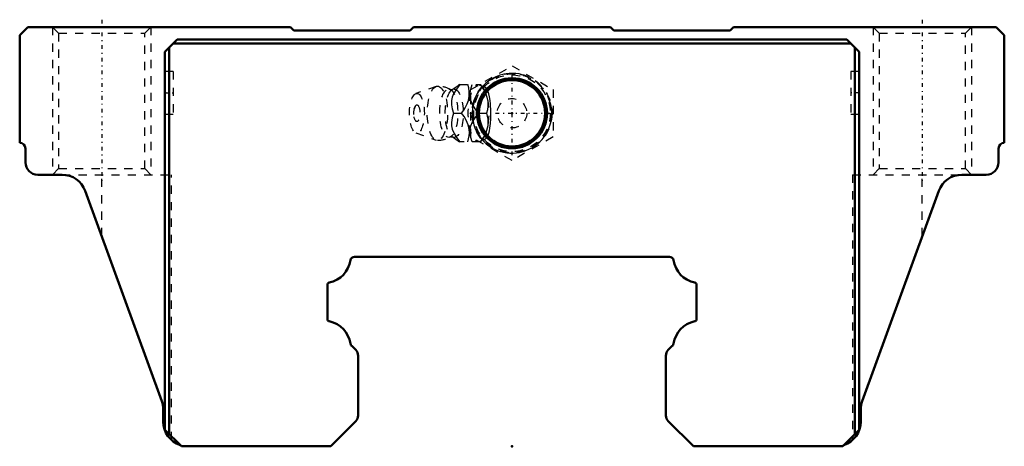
# Model space of a CAD drawing. Header units: millimetres. Extents: x -60 to 60, y 9 to 61.
import ezdxf

# ---------------------------------------------------------------- set-up
doc = ezdxf.new("R2010")
doc.units = ezdxf.units.MM
doc.linetypes.add('Center', pattern=[1.5, 0.45, -0.5, 0.05, -0.5])
doc.linetypes.add('Dashed', pattern=[2, 1, -1])
for name, color, linetype, lineweight in [('2d ConnectionPoints', 7, 'Continuous', 50), ('AM_0', 7, 'Continuous', 50), ('AM_5', 3, 'Continuous', 25), ('AM_7', 7, 'Center', 25), ('AM_9', 6, 'Dashed', 25)]:
    doc.layers.add(name, color=color, linetype=linetype, lineweight=lineweight)

# ---------------------------------------------------------------- blocks, each defined once
blk = doc.blocks.new('1_B_PT1_8_SHS_grease_nipple_joint_0_in_SHS45C1SS_GK__BLOCK_B_PT1_81__2')
at = {"layer": 'AM_5', "linetype": 'Dashed'}
blk.add_arc((0, 49.5), 4.28, 75, 15, dxfattribs=at)
at = {"layer": 'AM_7'}
for p, q in [((0, 44.38), (0, 54.62)), ((-5.12, 49.5), (5.12, 49.5))]:
    blk.add_line(p, q, dxfattribs=at)
at = {"layer": 'AM_9'}
for p, q in [((-5, 52.39), (0, 55.27)), ((0, 55.27), (5, 52.39)), ((-6.42, 53), (-3.85, 53)), ((-3.56, 52.65), (-3.85, 53)), ((-9.25, 52.77), (-11.71, 51.9)), ((-5, 46.61), (-5, 52.39)), ((5, 52.39), (5, 46.61)), ((-7.13, 49.5), (-6.14, 49.5)), ((-4.1, 49.5), (-3.12, 49.5)), ((-11.71, 47.1), (-9.25, 46.23)), ((-3.85, 46), (-6.42, 46)), ((0, 43.73), (-5, 46.61)), ((-3.85, 46), (-3.56, 46.35)), ((5, 46.61), (0, 43.73))]:
    blk.add_line(p, q, dxfattribs=at)
for points in [[(-6.37, 53), (-6.77, 52.45), (-7.11, 51.87), (-7.28, 51.46), (-7.37, 51.04), (-7.37, 50.54), (-7.29, 50.05), (-7.13, 49.5)], [(-6.41, 53.01), (-6.48, 52.94), (-6.68, 52.77), (-6.92, 52.59), (-7.21, 52.41), (-7.26, 52.38)], [(-6.14, 49.5), (-5.89, 49.86), (-5.66, 50.23), (-5.47, 50.63), (-5.32, 51.03), (-5.21, 51.59), (-5.21, 52.16), (-5.28, 52.59), (-5.39, 53)], [(-4.1, 49.5), (-4.5, 50.05), (-4.84, 50.63), (-5.01, 51.04), (-5.1, 51.46), (-5.1, 51.96), (-5.02, 52.45), (-4.86, 53)], [(-3.87, 53), (-3.62, 52.64), (-3.39, 52.27), (-3.2, 51.87), (-3.05, 51.47), (-2.94, 50.91), (-2.94, 50.34), (-3, 49.91), (-3.12, 49.5)], [(-7.26, 52.38), (-7.27, 52.38), (-7.3, 52.37), (-7.37, 52.36), (-7.45, 52.37), (-7.48, 52.38), (-7.48, 52.38)], [(-3.56, 46.34), (-3.51, 46.32), (-3.38, 46.31), (-3.25, 46.36), (-3.13, 46.46), (-3.02, 46.62), (-2.92, 46.82), (-2.84, 47.06), (-2.76, 47.35), (-2.71, 47.66), (-2.64, 48.23), (-2.6, 48.82), (-2.59, 49.73), (-2.63, 50.64), (-2.67, 51.07), (-2.73, 51.49), (-2.82, 51.88), (-2.93, 52.21), (-3.05, 52.43), (-3.19, 52.59), (-3.31, 52.67), (-3.43, 52.69), (-3.56, 52.66)], [(-7.13, 49.5), (-7.29, 48.95), (-7.38, 48.37), (-7.37, 47.96), (-7.28, 47.54), (-7.06, 47.04), (-6.77, 46.55), (-6.37, 46)], [(-5.39, 46), (-5.29, 46.36), (-5.22, 46.73), (-5.2, 47.13), (-5.22, 47.53), (-5.36, 48.09), (-5.6, 48.66), (-5.85, 49.09), (-6.14, 49.5)], [(-4.86, 46), (-5.02, 46.55), (-5.11, 47.13), (-5.1, 47.54), (-5.01, 47.96), (-4.8, 48.46), (-4.5, 48.95), (-4.1, 49.5)], [(-3.12, 49.5), (-3.02, 49.14), (-2.95, 48.77), (-2.93, 48.37), (-2.95, 47.97), (-3.09, 47.41), (-3.33, 46.84), (-3.58, 46.41), (-3.87, 46)], [(-7.48, 46.62), (-7.45, 46.63), (-7.39, 46.64), (-7.31, 46.64), (-7.27, 46.62), (-7.26, 46.62)], [(-7.26, 46.62), (-7.04, 46.48), (-6.79, 46.31), (-6.58, 46.15), (-6.41, 46)]]:
    blk.add_lwpolyline(points, dxfattribs=at)
for radius in [4.88, 4.86, 4.8, 4.67, 4.06, 1.8]:
    blk.add_circle((0, 49.5), radius, dxfattribs=at)
for centre, radius, start, end in [((-9.09, 49.5), 3.3, 60.8606, 90), ((-10.18, 49.5), 1.82, 153.7155, 206.2845), ((-9.09, 49.5), 3.3, 270, 299.1394)]:
    blk.add_arc(centre, radius, start, end, dxfattribs=at)
for major_axis, start_param, end_param in [((0, 3.44), 5.871519, 9.836445), ((0, -3.44), 0.411667, 2.729926)]:
    blk.add_ellipse((-4.08, 49.5), major_axis=major_axis, ratio=0.374607, start_param=start_param, end_param=end_param, dxfattribs=at)
for centre, major_axis in [((-11.59, 49.5), (0, 2.42)), ((-9.09, 49.5), (0, 3.3)), ((-7.71, 49.5), (0, 2.94)), ((-7.04, 49.5), (0, 2.94)), ((-11.59, 49.5), (0, 1.01))]:
    blk.add_ellipse(centre, major_axis=major_axis, ratio=0.374607, dxfattribs=at)
blk = doc.blocks.new('2_SHS45CSSB_PT1_81_Slide25_55_0_in_SHS45C1SS_GK__BLOCK_B_PT1_81__2')
at = {"layer": 'AM_0'}
for p, q in [((-60, 59), (-59, 60)), ((-59, 60), (-27, 60)), ((-27, 60), (-26.6, 59.6)), ((-12.4, 59.6), (-12, 60)), ((-12, 60), (12, 60)), ((12, 60), (12.4, 59.6)), ((26.6, 59.6), (27, 60)), ((27, 60), (59, 60)), ((59, 60), (60, 59)), ((-60, 45.9), (-60, 59)), ((-26.6, 59.6), (-12.4, 59.6)), ((12.4, 59.6), (26.6, 59.6)), ((60, 59), (60, 45.9)), ((-40.8, 58.5), (-42.3, 57)), ((-41.3, 58), (41.3, 58)), ((40.8, 58.5), (-40.8, 58.5)), ((42.3, 57), (40.8, 58.5)), ((-42.3, 57), (-42.3, 10.9)), ((-41.8, 57.5), (-41.8, 10.4)), ((41.8, 57.5), (41.8, 10.4)), ((42.3, 57), (42.3, 10.9)), ((-59.3, 43.5), (-59.3, 45.2)), ((59.3, 45.2), (59.3, 43.5)), ((-54.83, 42), (-57.8, 42)), ((57.8, 42), (54.83, 42)), ((-42.68, 14.4), (-52.01, 40.03)), ((52.01, 40.03), (42.68, 14.4)), ((-19.19, 32), (19.19, 32)), ((-22.5, 24.43), (-22.5, 28.57)), ((22.5, 28.57), (22.5, 24.43)), ((-19.04, 20.65), (-19.54, 21.15)), ((19.54, 21.15), (19.04, 20.65)), ((-18.75, 12.66), (-18.75, 19.94)), ((18.75, 19.94), (18.75, 12.66)), ((-42.5, 11.9), (-42.5, 13.37)), ((42.5, 13.37), (42.5, 11.9)), ((-42.3, 10.9), (-40.3, 8.9)), ((-22.1, 8.9), (-19.04, 11.96)), ((19.04, 11.96), (22.1, 8.9)), ((40.3, 8.9), (42.3, 10.9)), ((-22.1, 8.9), (-40.3, 8.9)), ((40.3, 8.9), (22.1, 8.9))]:
    blk.add_line(p, q, dxfattribs=at)
for radius in [4.27, 4.04]:
    blk.add_circle((0, 49.5), radius, dxfattribs=at)
for centre, radius, start, end in [((-60, 45.2), 0.7, 0, 90), ((60, 45.2), 0.7, 90, 180), ((-57.8, 43.5), 1.5, 180, 270), ((57.8, 43.5), 1.5, 270, 0), ((-54.83, 39), 3, 20, 90), ((54.83, 39), 3, 90, 160), ((-22.92, 32.07), 3.27, 281.5666, 351.3696), ((-19.19, 31.5), 0.499, 90, 171.4031), ((19.19, 31.5), 0.499, 8.5969, 90), ((22.92, 32.07), 3.27, 188.6304, 258.4334), ((-22.2, 28.57), 0.299, 101.4605, 180), ((22.2, 28.57), 0.299, 360, 78.5395), ((-22.21, 24.42), 0.29, 178.2991, 260.1051), ((-22.92, 20.93), 3.27, 8.6548, 78.4088), ((22.92, 20.93), 3.27, 101.5912, 171.3452), ((22.21, 24.42), 0.29, 279.8949, 1.7009), ((-19.19, 21.5), 0.503, 188.7807, 225.0018), ((-19.73, 19.95), 0.976, 359.4049, 45.5951), ((19.73, 19.95), 0.976, 134.4049, 180.5951), ((19.19, 21.5), 0.503, 314.9982, 351.2193), ((-45.5, 13.37), 3, 0, 20), ((45.5, 13.37), 3, 160, 180), ((-19.76, 12.67), 1.01, 315.1306, 359.8694), ((19.76, 12.67), 1.01, 180.1306, 224.8694), ((-39.5, 11.9), 3, 180, 251.4056), ((39.5, 11.9), 3, 288.5944, 360)]:
    blk.add_arc(centre, radius, start, end, dxfattribs=at)
at = {"layer": 'AM_5', "linetype": 'Dashed'}
for p, q in [((-44, 60), (-44, 42)), ((44, 60), (44, 42)), ((56, 60), (56, 42)), ((-56, 60), (-56, 42))]:
    blk.add_line(p, q, dxfattribs=at)
at = {"layer": 'AM_5'}
blk.add_arc((0, 49.5), 4.86, 75, 15, dxfattribs=at)
at = {"layer": 'AM_7'}
for p, q in [((-50, 60.9), (-50, 41.1)), ((50, 60.9), (50, 41.1)), ((-42.35, 52), (-41.25, 52)), ((42.35, 52), (41.25, 52))]:
    blk.add_line(p, q, dxfattribs=at)
at = {"layer": 'AM_9'}
for p, q in [((-56, 60), (-55.25, 59.25)), ((-44.75, 59.25), (-44, 60)), ((44, 60), (44.75, 59.25)), ((55.25, 59.25), (56, 60)), ((-55.25, 59.25), (-55.25, 42.75)), ((-55.25, 59.25), (-44.75, 59.25)), ((-44.75, 42.75), (-44.75, 59.25)), ((44.75, 59.25), (44.75, 42.75)), ((44.75, 59.25), (55.25, 59.25)), ((55.25, 42.75), (55.25, 59.25)), ((-41.3, 54.6), (-42.3, 54.6)), ((-41.3, 54.6), (-41.3, 49.4)), ((42.3, 54.6), (41.3, 54.6)), ((41.3, 54.6), (41.3, 49.4)), ((-42.3, 49.4), (-41.3, 49.4)), ((41.3, 49.4), (42.3, 49.4)), ((-55.25, 42.75), (-56, 42)), ((-55.25, 42.75), (-44.75, 42.75)), ((-54.83, 42), (-41.5, 42)), ((-50, 34.51), (-50, 42)), ((-44, 42), (-44.75, 42.75)), ((-41.5, 9.67), (-41.5, 42)), ((41.5, 42), (41.5, 9.67)), ((41.5, 42), (54.83, 42)), ((44.75, 42.75), (44, 42)), ((44.75, 42.75), (55.25, 42.75)), ((50, 34.51), (50, 42)), ((56, 42), (55.25, 42.75))]:
    blk.add_line(p, q, dxfattribs=at)
for centre, start, end in [((-39.5, 11.9), 251.4056, 270), ((39.5, 11.9), 270, 288.5944)]:
    blk.add_arc(centre, 3, start, end, dxfattribs=at)

msp = doc.modelspace()

# ---------------------------------------------------------------- linework, layer by layer
at = {"layer": '2d ConnectionPoints'}
for p in [(-42.3, 52), (-42.3, 52), (42.3, 52), (42.3, 52), (0, 49.5), (0, 49.5), (0, 8.9)]:
    msp.add_point(p, dxfattribs=at)

# ---------------------------------------------------------------- block references
for name in ['2_SHS45CSSB_PT1_81_Slide25_55_0_in_SHS45C1SS_GK__BLOCK_B_PT1_81__2', '1_B_PT1_8_SHS_grease_nipple_joint_0_in_SHS45C1SS_GK__BLOCK_B_PT1_81__2']:
    msp.add_blockref(name, (0, 0))

doc.saveas('drawing.dxf')
